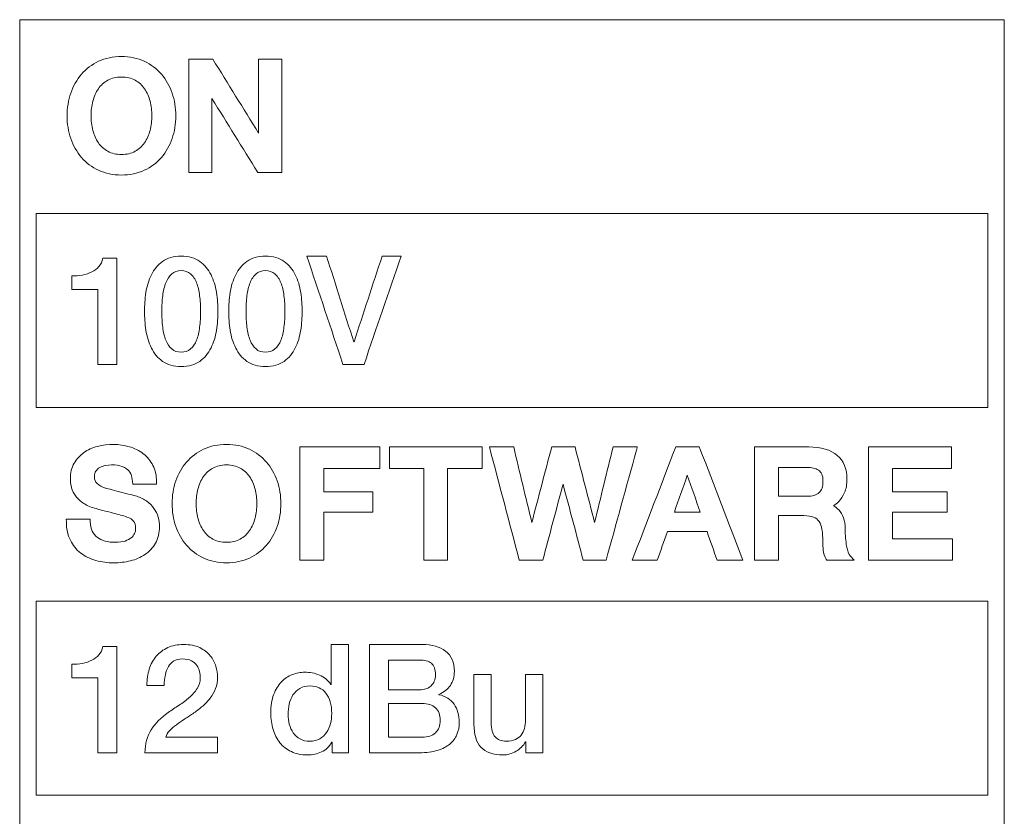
# Model space of a CAD drawing. Header units: millimetres. Extents: x 0 to 2122, y 0 to 1639.
# Tile 52 of 85: x 1664 to 1678, y 796 to 807. Entities that reach past the tile are written whole.
import ezdxf

# ---------------------------------------------------------------- set-up
doc = ezdxf.new("R2010")
doc.units = ezdxf.units.MM
doc.layers.add('2', color=7, linetype='Continuous', true_color=0xffffff)

msp = doc.modelspace()

# ---------------------------------------------------------------- linework, layer by layer
at = {"layer": '2', "color": 7, "linetype": 'Continuous', "lineweight": 13}
for points in [[(1678.016, 806.777), (1673.434, 806.777), (1668.853, 806.777), (1664.271, 806.777)], [(1664.271, 806.777), (1664.271, 801.284), (1664.271, 795.79), (1664.271, 790.296)], [(1678.016, 790.296), (1678.016, 795.79), (1678.016, 801.284), (1678.016, 806.777)], [(1666.01, 806.196), (1666.104, 806.151), (1666.184, 806.091), (1666.25, 806.015)], [(1666.632, 806.227), (1666.743, 806.227), (1666.855, 806.227), (1666.966, 806.227)], [(1666.632, 804.644), (1666.632, 805.172), (1666.632, 805.699), (1666.632, 806.227)], [(1666.966, 806.227), (1667.179, 805.883), (1667.392, 805.538), (1667.606, 805.194)], [(1667.606, 805.194), (1667.606, 805.538), (1667.606, 805.883), (1667.606, 806.227)], [(1667.606, 806.227), (1667.713, 806.227), (1667.82, 806.227), (1667.928, 806.227)], [(1667.928, 806.227), (1667.928, 805.699), (1667.928, 805.172), (1667.928, 804.644)], [(1665.5, 805.932), (1665.447, 805.902), (1665.403, 805.862), (1665.369, 805.813)], [(1666.014, 805.813), (1665.98, 805.862), (1665.936, 805.902), (1665.883, 805.932)], [(1665.369, 805.813), (1665.335, 805.762), (1665.309, 805.703), (1665.293, 805.639)], [(1666.09, 805.639), (1666.074, 805.703), (1666.048, 805.762), (1666.014, 805.813)], [(1667.594, 804.644), (1667.381, 804.989), (1667.167, 805.333), (1666.954, 805.677)], [(1666.954, 805.677), (1666.954, 805.333), (1666.954, 804.989), (1666.954, 804.644)], [(1665.293, 805.232), (1665.309, 805.168), (1665.335, 805.109), (1665.369, 805.058)], [(1666.014, 805.059), (1666.047, 805.109), (1666.074, 805.168), (1666.09, 805.232)], [(1665.133, 804.854), (1665.068, 804.929), (1665.018, 805.018), (1664.984, 805.117)], [(1666.399, 805.117), (1666.365, 805.018), (1666.314, 804.929), (1666.25, 804.854)], [(1665.369, 805.058), (1665.403, 805.009), (1665.447, 804.969), (1665.5, 804.939)], [(1665.883, 804.939), (1665.936, 804.969), (1665.98, 805.009), (1666.014, 805.059)], [(1665.373, 804.674), (1665.279, 804.718), (1665.198, 804.778), (1665.133, 804.854)], [(1666.25, 804.854), (1666.184, 804.778), (1666.104, 804.718), (1666.01, 804.674)], [(1666.954, 804.644), (1666.847, 804.644), (1666.739, 804.644), (1666.632, 804.644)], [(1667.928, 804.644), (1667.816, 804.644), (1667.705, 804.644), (1667.594, 804.644)], [(1664.502, 801.362), (1664.502, 802.265), (1664.502, 803.167), (1664.502, 804.07)], [(1664.502, 804.07), (1668.93, 804.07), (1673.357, 804.07), (1677.785, 804.07)], [(1677.785, 804.07), (1677.785, 803.167), (1677.785, 802.265), (1677.785, 801.362)], [(1665.377, 803.33), (1665.404, 803.361), (1665.423, 803.399), (1665.431, 803.445)], [(1665.431, 803.445), (1665.431, 803.445), (1665.628, 803.445), (1665.628, 803.445)], [(1665.628, 803.445), (1665.628, 803.445), (1665.628, 801.963), (1665.628, 801.963)], [(1666.266, 803.401), (1666.333, 803.45), (1666.42, 803.474), (1666.525, 803.474)], [(1666.525, 803.474), (1666.631, 803.474), (1666.718, 803.45), (1666.784, 803.401)], [(1667.443, 803.401), (1667.51, 803.45), (1667.596, 803.474), (1667.702, 803.474)], [(1667.702, 803.474), (1667.808, 803.474), (1667.895, 803.45), (1667.961, 803.401)], [(1668.28, 803.474), (1668.372, 803.474), (1668.464, 803.474), (1668.555, 803.474)], [(1668.784, 801.963), (1668.616, 802.466), (1668.448, 802.97), (1668.28, 803.474)], [(1668.555, 803.474), (1668.682, 803.075), (1668.808, 802.677), (1668.934, 802.278)], [(1668.938, 802.278), (1669.069, 802.677), (1669.199, 803.075), (1669.33, 803.474)], [(1669.594, 803.474), (1669.422, 802.97), (1669.25, 802.466), (1669.078, 801.963)], [(1669.33, 803.474), (1669.418, 803.474), (1669.506, 803.474), (1669.594, 803.474)], [(1665.278, 803.254), (1665.316, 803.273), (1665.35, 803.299), (1665.377, 803.33)], [(1666.109, 803.215), (1666.147, 803.29), (1666.199, 803.352), (1666.266, 803.401)], [(1667.286, 803.215), (1667.324, 803.29), (1667.376, 803.352), (1667.443, 803.401)], [(1664.999, 803.199), (1665.05, 803.199), (1665.1, 803.203), (1665.147, 803.211)], [(1664.999, 803.008), (1664.999, 803.008), (1664.999, 803.199), (1664.999, 803.199)], [(1665.147, 803.211), (1665.195, 803.22), (1665.238, 803.234), (1665.278, 803.254)], [(1666.393, 803.227), (1666.358, 803.197), (1666.331, 803.156), (1666.311, 803.103)], [(1666.74, 803.103), (1666.72, 803.156), (1666.692, 803.197), (1666.657, 803.227)], [(1667.57, 803.227), (1667.535, 803.197), (1667.508, 803.156), (1667.487, 803.103)], [(1667.917, 803.103), (1667.897, 803.156), (1667.868, 803.197), (1667.834, 803.227)], [(1665.363, 803.008), (1665.363, 803.008), (1664.999, 803.008), (1664.999, 803.008)], [(1665.363, 801.963), (1665.363, 801.963), (1665.363, 803.008), (1665.363, 803.008)], [(1666.311, 803.103), (1666.29, 803.051), (1666.276, 802.991), (1666.267, 802.923)], [(1666.783, 802.923), (1666.775, 802.991), (1666.761, 803.051), (1666.74, 803.103)], [(1667.487, 803.103), (1667.467, 803.051), (1667.453, 802.991), (1667.444, 802.923)], [(1667.96, 802.923), (1667.952, 802.991), (1667.938, 803.051), (1667.917, 803.103)], [(1666.267, 802.484), (1666.276, 802.414), (1666.29, 802.354), (1666.311, 802.302)], [(1666.74, 802.302), (1666.761, 802.354), (1666.775, 802.414), (1666.783, 802.484)], [(1667.444, 802.484), (1667.453, 802.414), (1667.467, 802.354), (1667.487, 802.302)], [(1667.917, 802.302), (1667.938, 802.354), (1667.952, 802.414), (1667.96, 802.484)], [(1666.266, 802.006), (1666.199, 802.055), (1666.147, 802.117), (1666.109, 802.192)], [(1666.311, 802.302), (1666.331, 802.251), (1666.358, 802.21), (1666.393, 802.18)], [(1666.393, 802.18), (1666.428, 802.149), (1666.472, 802.134), (1666.525, 802.134)], [(1666.525, 802.134), (1666.577, 802.134), (1666.621, 802.149), (1666.657, 802.18)], [(1666.657, 802.18), (1666.692, 802.21), (1666.72, 802.251), (1666.74, 802.302)], [(1667.443, 802.006), (1667.376, 802.055), (1667.324, 802.117), (1667.286, 802.192)], [(1667.487, 802.302), (1667.508, 802.251), (1667.535, 802.21), (1667.57, 802.18)], [(1667.57, 802.18), (1667.604, 802.149), (1667.648, 802.134), (1667.702, 802.134)], [(1667.702, 802.134), (1667.754, 802.134), (1667.798, 802.149), (1667.834, 802.18)], [(1667.834, 802.18), (1667.868, 802.21), (1667.897, 802.251), (1667.917, 802.302)], [(1668.934, 802.278), (1668.936, 802.278), (1668.937, 802.278), (1668.938, 802.278)], [(1665.628, 801.963), (1665.628, 801.963), (1665.363, 801.963), (1665.363, 801.963)], [(1669.078, 801.963), (1668.98, 801.963), (1668.882, 801.963), (1668.784, 801.963)], [(1677.785, 801.362), (1673.357, 801.362), (1668.93, 801.362), (1664.502, 801.362)], [(1665.167, 800.732), (1665.223, 800.771), (1665.286, 800.8), (1665.356, 800.819)], [(1665.356, 800.819), (1665.507, 800.859), (1665.664, 800.854), (1665.799, 800.814)], [(1668.183, 799.228), (1668.183, 799.756), (1668.183, 800.283), (1668.183, 800.81)], [(1668.183, 800.81), (1668.554, 800.81), (1668.926, 800.81), (1669.297, 800.81)], [(1669.297, 800.81), (1669.297, 800.711), (1669.297, 800.611), (1669.297, 800.511)], [(1669.432, 800.511), (1669.432, 800.611), (1669.432, 800.711), (1669.432, 800.81)], [(1669.432, 800.81), (1669.864, 800.81), (1670.295, 800.81), (1670.726, 800.81)], [(1670.726, 800.81), (1670.726, 800.711), (1670.726, 800.611), (1670.726, 800.511)], [(1671.245, 799.228), (1671.106, 799.756), (1670.967, 800.283), (1670.828, 800.81)], [(1670.828, 800.81), (1670.941, 800.81), (1671.054, 800.81), (1671.167, 800.81)], [(1671.167, 800.81), (1671.251, 800.459), (1671.335, 800.107), (1671.42, 799.756)], [(1671.42, 799.756), (1671.512, 800.107), (1671.605, 800.459), (1671.698, 800.81)], [(1671.698, 800.81), (1671.806, 800.81), (1671.915, 800.81), (1672.023, 800.81)], [(1672.023, 800.81), (1672.114, 800.459), (1672.205, 800.107), (1672.296, 799.756)], [(1672.296, 799.756), (1672.382, 800.107), (1672.468, 800.459), (1672.555, 800.81)], [(1672.555, 800.81), (1672.668, 800.81), (1672.78, 800.81), (1672.893, 800.81)], [(1672.822, 799.228), (1673.024, 799.756), (1673.226, 800.283), (1673.429, 800.81)], [(1672.893, 800.81), (1672.889, 800.795), (1672.885, 800.781), (1672.881, 800.766)], [(1673.429, 800.81), (1673.539, 800.81), (1673.648, 800.81), (1673.758, 800.81)], [(1674.529, 799.228), (1674.529, 799.228), (1674.529, 800.81), (1674.529, 800.81)], [(1674.529, 800.81), (1674.529, 800.81), (1675.286, 800.81), (1675.286, 800.81)], [(1676.122, 799.228), (1676.122, 799.756), (1676.122, 800.283), (1676.122, 800.81)], [(1676.122, 800.81), (1676.508, 800.81), (1676.894, 800.81), (1677.281, 800.81)], [(1677.281, 800.81), (1677.281, 800.711), (1677.281, 800.611), (1677.281, 800.511)], [(1665.031, 800.582), (1665.065, 800.642), (1665.111, 800.692), (1665.167, 800.732)], [(1666.6, 800.599), (1666.665, 800.675), (1666.746, 800.735), (1666.839, 800.779)], [(1667.477, 800.779), (1667.57, 800.735), (1667.65, 800.675), (1667.716, 800.599)], [(1672.881, 800.766), (1672.74, 800.253), (1672.598, 799.741), (1672.457, 799.228)], [(1665.467, 800.551), (1665.438, 800.545), (1665.412, 800.536), (1665.389, 800.523)], [(1665.762, 800.506), (1665.691, 800.554), (1665.584, 800.574), (1665.467, 800.551)], [(1666.451, 800.336), (1666.485, 800.435), (1666.535, 800.524), (1666.6, 800.599)], [(1665.334, 800.473), (1665.32, 800.454), (1665.313, 800.429), (1665.313, 800.398)], [(1665.313, 800.398), (1665.313, 800.354), (1665.326, 800.322), (1665.352, 800.299)], [(1665.389, 800.523), (1665.367, 800.511), (1665.348, 800.494), (1665.334, 800.473)], [(1665.846, 800.326), (1665.84, 800.412), (1665.812, 800.471), (1665.762, 800.506)], [(1666.836, 800.397), (1666.802, 800.345), (1666.776, 800.287), (1666.759, 800.222)], [(1666.967, 800.515), (1666.913, 800.486), (1666.869, 800.446), (1666.836, 800.397)], [(1667.48, 800.397), (1667.447, 800.446), (1667.403, 800.486), (1667.35, 800.515)], [(1667.557, 800.222), (1667.54, 800.287), (1667.515, 800.345), (1667.48, 800.397)], [(1669.297, 800.511), (1669.037, 800.511), (1668.778, 800.511), (1668.518, 800.511)], [(1668.518, 800.511), (1668.518, 800.403), (1668.518, 800.294), (1668.518, 800.186)], [(1669.911, 800.511), (1669.751, 800.511), (1669.592, 800.511), (1669.432, 800.511)], [(1669.911, 799.228), (1669.911, 799.656), (1669.911, 800.084), (1669.911, 800.511)], [(1670.726, 800.511), (1670.566, 800.511), (1670.406, 800.511), (1670.245, 800.511)], [(1670.245, 800.511), (1670.245, 800.084), (1670.245, 799.656), (1670.245, 799.228)], [(1673.591, 800.417), (1673.531, 800.245), (1673.47, 800.072), (1673.41, 799.9)], [(1673.771, 799.9), (1673.711, 800.072), (1673.651, 800.245), (1673.591, 800.417)], [(1674.864, 800.524), (1674.864, 800.524), (1674.864, 800.122), (1674.864, 800.122)], [(1675.421, 800.488), (1675.401, 800.502), (1675.378, 800.511), (1675.351, 800.516)], [(1675.468, 800.431), (1675.456, 800.455), (1675.44, 800.474), (1675.421, 800.488)], [(1675.485, 800.328), (1675.485, 800.371), (1675.479, 800.406), (1675.468, 800.431)], [(1677.281, 800.511), (1677.006, 800.511), (1676.732, 800.511), (1676.457, 800.511)], [(1676.457, 800.511), (1676.457, 800.403), (1676.457, 800.294), (1676.457, 800.186)], [(1665.352, 800.299), (1665.381, 800.272), (1665.42, 800.251), (1665.468, 800.237)], [(1665.849, 800.293), (1665.849, 800.293), (1665.846, 800.326), (1665.846, 800.326)], [(1666.181, 800.293), (1666.181, 800.293), (1665.849, 800.293), (1665.849, 800.293)], [(1666.399, 800.019), (1666.399, 800.13), (1666.416, 800.237), (1666.451, 800.336)], [(1671.856, 800.29), (1671.762, 799.936), (1671.667, 799.582), (1671.573, 799.228)], [(1672.138, 799.228), (1672.044, 799.582), (1671.95, 799.936), (1671.856, 800.29)], [(1675.431, 800.173), (1675.468, 800.207), (1675.485, 800.258), (1675.485, 800.328)], [(1665.055, 800.121), (1665.028, 800.158), (1665.007, 800.198), (1664.995, 800.241)], [(1665.167, 800.021), (1665.121, 800.05), (1665.083, 800.084), (1665.055, 800.121)], [(1665.468, 800.237), (1665.473, 800.236), (1665.495, 800.23), (1665.534, 800.219)], [(1665.534, 800.219), (1665.573, 800.209), (1665.616, 800.197), (1665.664, 800.185)], [(1665.904, 800.121), (1665.958, 800.104), (1666.005, 800.081), (1666.045, 800.052)], [(1668.518, 800.186), (1668.746, 800.186), (1668.974, 800.186), (1669.202, 800.186)], [(1669.202, 800.186), (1669.202, 800.09), (1669.202, 799.995), (1669.202, 799.899)], [(1674.864, 800.122), (1674.864, 800.122), (1675.262, 800.122), (1675.262, 800.122)], [(1675.262, 800.122), (1675.337, 800.122), (1675.395, 800.139), (1675.431, 800.173)], [(1675.785, 800.173), (1675.763, 800.123), (1675.736, 800.08), (1675.704, 800.049)], [(1676.457, 800.186), (1676.711, 800.186), (1676.965, 800.186), (1677.219, 800.186)], [(1677.219, 800.186), (1677.219, 800.09), (1677.219, 799.995), (1677.219, 799.899)], [(1665.339, 799.949), (1665.271, 799.967), (1665.213, 799.991), (1665.167, 800.021)], [(1666.045, 800.052), (1666.084, 800.023), (1666.118, 799.989), (1666.144, 799.952)], [(1666.451, 799.701), (1666.416, 799.8), (1666.399, 799.907), (1666.399, 800.019)], [(1675.704, 800.049), (1675.68, 800.023), (1675.655, 800.003), (1675.63, 799.989)], [(1675.63, 799.989), (1675.658, 799.975), (1675.684, 799.956), (1675.708, 799.93)], [(1665.603, 799.88), (1665.532, 799.898), (1665.443, 799.921), (1665.339, 799.949)], [(1665.787, 799.825), (1665.736, 799.844), (1665.673, 799.863), (1665.603, 799.88)], [(1669.202, 799.899), (1668.974, 799.899), (1668.746, 799.899), (1668.518, 799.899)], [(1668.518, 799.899), (1668.518, 799.676), (1668.518, 799.452), (1668.518, 799.228)], [(1673.41, 799.9), (1673.53, 799.9), (1673.651, 799.9), (1673.771, 799.9)], [(1674.864, 799.851), (1674.864, 799.851), (1674.864, 799.228), (1674.864, 799.228)], [(1675.708, 799.93), (1675.733, 799.902), (1675.754, 799.866), (1675.771, 799.822)], [(1677.219, 799.899), (1676.965, 799.899), (1676.711, 799.899), (1676.457, 799.899)], [(1676.457, 799.899), (1676.457, 799.775), (1676.457, 799.652), (1676.457, 799.528)], [(1664.922, 799.767), (1664.922, 799.767), (1664.921, 799.803), (1664.921, 799.803)], [(1664.921, 799.803), (1664.921, 799.803), (1665.256, 799.803), (1665.256, 799.803)], [(1664.978, 799.51), (1664.942, 799.582), (1664.923, 799.669), (1664.922, 799.767)], [(1665.256, 799.803), (1665.256, 799.803), (1665.256, 799.768), (1665.256, 799.768)], [(1665.256, 799.768), (1665.256, 799.715), (1665.266, 799.67), (1665.283, 799.635)], [(1665.859, 799.776), (1665.838, 799.799), (1665.813, 799.816), (1665.787, 799.825)], [(1665.889, 799.672), (1665.889, 799.72), (1665.879, 799.755), (1665.859, 799.776)], [(1666.223, 799.702), (1666.223, 799.611), (1666.205, 799.532), (1666.167, 799.467)], [(1675.43, 799.77), (1675.412, 799.797), (1675.386, 799.817), (1675.354, 799.83)], [(1675.471, 799.659), (1675.464, 799.704), (1675.45, 799.741), (1675.43, 799.77)], [(1665.283, 799.635), (1665.3, 799.599), (1665.324, 799.57), (1665.355, 799.547)], [(1665.829, 799.543), (1665.851, 799.56), (1665.865, 799.58), (1665.874, 799.602)], [(1665.874, 799.602), (1665.884, 799.625), (1665.889, 799.648), (1665.889, 799.672)], [(1666.836, 799.642), (1666.869, 799.593), (1666.913, 799.552), (1666.967, 799.523)], [(1667.35, 799.523), (1667.403, 799.552), (1667.447, 799.593), (1667.48, 799.642)], [(1673.313, 799.628), (1673.265, 799.495), (1673.218, 799.362), (1673.171, 799.228)], [(1673.866, 799.628), (1673.682, 799.628), (1673.497, 799.628), (1673.313, 799.628)], [(1674.008, 799.228), (1673.961, 799.362), (1673.913, 799.495), (1673.866, 799.628)], [(1665.123, 799.329), (1665.063, 799.376), (1665.014, 799.436), (1664.978, 799.51)], [(1665.355, 799.547), (1665.386, 799.524), (1665.423, 799.507), (1665.464, 799.496)], [(1665.464, 799.496), (1665.552, 799.472), (1665.67, 799.473), (1665.742, 799.497)], [(1665.742, 799.497), (1665.779, 799.509), (1665.808, 799.525), (1665.829, 799.543)], [(1666.167, 799.467), (1666.13, 799.403), (1666.08, 799.349), (1666.02, 799.309)], [(1667.716, 799.437), (1667.65, 799.362), (1667.57, 799.302), (1667.477, 799.258)], [(1676.457, 799.528), (1676.737, 799.528), (1677.016, 799.528), (1677.295, 799.528)], [(1677.295, 799.528), (1677.295, 799.428), (1677.295, 799.328), (1677.295, 799.228)], [(1666.02, 799.309), (1665.96, 799.268), (1665.892, 799.238), (1665.816, 799.22)], [(1675.529, 799.245), (1675.506, 799.281), (1675.493, 799.323), (1675.488, 799.368)], [(1675.815, 799.426), (1675.827, 799.36), (1675.845, 799.313), (1675.868, 799.287)], [(1668.518, 799.228), (1668.406, 799.228), (1668.295, 799.228), (1668.183, 799.228)], [(1670.245, 799.228), (1670.134, 799.228), (1670.022, 799.228), (1669.911, 799.228)], [(1671.573, 799.228), (1671.463, 799.228), (1671.354, 799.228), (1671.245, 799.228)], [(1672.457, 799.228), (1672.35, 799.228), (1672.244, 799.228), (1672.138, 799.228)], [(1673.171, 799.228), (1673.054, 799.228), (1672.938, 799.228), (1672.822, 799.228)], [(1674.368, 799.228), (1674.248, 799.228), (1674.128, 799.228), (1674.008, 799.228)], [(1674.864, 799.228), (1674.864, 799.228), (1674.529, 799.228), (1674.529, 799.228)], [(1675.539, 799.228), (1675.539, 799.228), (1675.529, 799.245), (1675.529, 799.245)], [(1675.922, 799.228), (1675.922, 799.228), (1675.539, 799.228), (1675.539, 799.228)], [(1675.868, 799.287), (1675.868, 799.287), (1675.922, 799.228), (1675.922, 799.228)], [(1677.295, 799.228), (1676.904, 799.228), (1676.513, 799.228), (1676.122, 799.228)], [(1664.502, 795.947), (1664.502, 796.85), (1664.502, 797.752), (1664.502, 798.655)], [(1664.502, 798.655), (1668.93, 798.655), (1673.357, 798.655), (1677.785, 798.655)], [(1677.785, 798.655), (1677.785, 797.752), (1677.785, 796.85), (1677.785, 795.947)], [(1668.618, 797.493), (1668.618, 797.493), (1668.618, 798.052), (1668.618, 798.052)], [(1668.618, 798.052), (1668.618, 798.052), (1668.86, 798.052), (1668.86, 798.052)], [(1668.86, 798.052), (1668.86, 798.052), (1668.86, 796.54), (1668.86, 796.54)], [(1669.156, 796.54), (1669.156, 796.54), (1669.156, 798.052), (1669.156, 798.052)], [(1665.431, 798.022), (1665.431, 798.022), (1665.628, 798.022), (1665.628, 798.022)], [(1665.628, 798.022), (1665.628, 798.022), (1665.628, 796.54), (1665.628, 796.54)], [(1666.178, 797.888), (1666.222, 797.939), (1666.275, 797.979), (1666.338, 798.008)], [(1669.421, 797.835), (1669.421, 797.835), (1669.421, 797.419), (1669.421, 797.419)], [(1664.999, 797.586), (1664.999, 797.586), (1664.999, 797.776), (1664.999, 797.776)], [(1668.354, 797.655), (1668.389, 797.648), (1668.423, 797.638), (1668.456, 797.624)], [(1665.363, 797.586), (1665.363, 797.586), (1664.999, 797.586), (1664.999, 797.586)], [(1665.363, 796.54), (1665.363, 796.54), (1665.363, 797.586), (1665.363, 797.586)], [(1666.304, 797.626), (1666.295, 797.581), (1666.289, 797.532), (1666.288, 797.48)], [(1666.747, 797.435), (1666.776, 797.479), (1666.79, 797.53), (1666.792, 797.588)], [(1668.456, 797.624), (1668.488, 797.61), (1668.518, 797.592), (1668.545, 797.57)], [(1668.545, 797.57), (1668.573, 797.548), (1668.596, 797.523), (1668.614, 797.493)], [(1670.612, 797.634), (1670.612, 797.634), (1670.854, 797.634), (1670.854, 797.634)], [(1670.854, 797.634), (1670.854, 797.634), (1670.854, 796.964), (1670.854, 796.964)], [(1671.332, 797.634), (1671.332, 797.634), (1671.573, 797.634), (1671.573, 797.634)], [(1671.573, 797.634), (1671.573, 797.634), (1671.573, 796.54), (1671.573, 796.54)], [(1666.288, 797.48), (1666.288, 797.48), (1666.047, 797.48), (1666.047, 797.48)], [(1666.639, 797.31), (1666.683, 797.349), (1666.719, 797.39), (1666.747, 797.435)], [(1668.614, 797.493), (1668.614, 797.493), (1668.618, 797.493), (1668.618, 797.493)], [(1670.283, 797.481), (1670.246, 797.427), (1670.193, 797.385), (1670.123, 797.355)], [(1669.421, 797.228), (1669.421, 797.228), (1669.421, 796.756), (1669.421, 796.756)], [(1670.123, 797.355), (1670.123, 797.355), (1670.123, 797.351), (1670.123, 797.351)], [(1670.123, 797.351), (1670.217, 797.331), (1670.287, 797.287), (1670.335, 797.218)], [(1668.033, 797.221), (1668.023, 797.173), (1668.017, 797.125), (1668.017, 797.076)], [(1666.576, 797.012), (1666.534, 796.986), (1666.494, 796.958), (1666.458, 796.932)], [(1670.854, 796.964), (1670.854, 796.867), (1670.872, 796.8), (1670.909, 796.76)], [(1668.554, 796.824), (1668.579, 796.861), (1668.597, 796.902), (1668.609, 796.947)], [(1666.31, 796.756), (1666.31, 796.756), (1667.031, 796.756), (1667.031, 796.756)], [(1667.031, 796.756), (1667.031, 796.756), (1667.031, 796.54), (1667.031, 796.54)], [(1668.627, 796.688), (1668.594, 796.625), (1668.547, 796.579), (1668.485, 796.552)], [(1668.631, 796.688), (1668.631, 796.688), (1668.627, 796.688), (1668.627, 796.688)], [(1668.631, 796.54), (1668.631, 796.54), (1668.631, 796.688), (1668.631, 796.688)], [(1670.375, 796.795), (1670.354, 796.744), (1670.321, 796.699), (1670.276, 796.662)], [(1671.191, 796.724), (1671.224, 796.74), (1671.252, 796.761), (1671.273, 796.787)], [(1671.337, 796.692), (1671.337, 796.692), (1671.332, 796.692), (1671.332, 796.692)], [(1671.337, 796.54), (1671.337, 796.54), (1671.337, 796.692), (1671.337, 796.692)], [(1665.628, 796.54), (1665.628, 796.54), (1665.363, 796.54), (1665.363, 796.54)], [(1667.031, 796.54), (1667.031, 796.54), (1666.019, 796.54), (1666.019, 796.54)], [(1668.86, 796.54), (1668.86, 796.54), (1668.631, 796.54), (1668.631, 796.54)], [(1670.276, 796.662), (1670.231, 796.624), (1670.173, 796.595), (1670.103, 796.573)], [(1671.573, 796.54), (1671.573, 796.54), (1671.337, 796.54), (1671.337, 796.54)], [(1677.785, 795.947), (1673.357, 795.947), (1668.93, 795.947), (1664.502, 795.947)]]:
    msp.add_open_spline(points, degree=3, dxfattribs=at)
for points, knots in [([(1664.984, 805.752), (1665.018, 805.851), (1665.068, 805.94), (1665.198, 806.091), (1665.279, 806.151), (1665.372, 806.196)], [0, 0, 0, 0, 0.0625, 0.0625, 0.125, 0.125, 0.125, 0.125]), ([(1665.372, 806.196), (1665.466, 806.24), (1665.574, 806.263), (1665.809, 806.263), (1665.916, 806.24), (1666.01, 806.196)], [0.125, 0.125, 0.125, 0.125, 0.1875, 0.1875, 0.25, 0.25, 0.25, 0.25]), ([(1665.883, 805.932), (1665.83, 805.961), (1665.766, 805.976), (1665.617, 805.976), (1665.553, 805.961), (1665.5, 805.932)], [0.75, 0.75, 0.75, 0.75, 0.8125, 0.8125, 0.875, 0.875, 0.875, 0.875]), ([(1666.25, 806.015), (1666.314, 805.94), (1666.365, 805.851), (1666.433, 805.653), (1666.45, 805.546), (1666.45, 805.323), (1666.433, 805.216), (1666.399, 805.117)], [0.3125, 0.3125, 0.3125, 0.3125, 0.375, 0.375, 0.4375, 0.4375, 0.5, 0.5, 0.5, 0.5]), ([(1664.984, 805.117), (1664.95, 805.216), (1664.932, 805.323), (1664.932, 805.546), (1664.95, 805.653), (1664.984, 805.752)], [0.875, 0.875, 0.875, 0.875, 0.9375, 0.9375, 1, 1, 1, 1]), ([(1665.293, 805.639), (1665.276, 805.573), (1665.267, 805.505), (1665.267, 805.366), (1665.276, 805.298), (1665.293, 805.232)], [0, 0, 0, 0, 0.0625, 0.0625, 0.125, 0.125, 0.125, 0.125]), ([(1666.09, 805.232), (1666.107, 805.298), (1666.115, 805.366), (1666.115, 805.505), (1666.107, 805.573), (1666.09, 805.639)], [0.5, 0.5, 0.5, 0.5, 0.5625, 0.5625, 0.625, 0.625, 0.625, 0.625]), ([(1665.5, 804.939), (1665.553, 804.91), (1665.618, 804.895), (1665.765, 804.895), (1665.829, 804.91), (1665.883, 804.939)], [0.25, 0.25, 0.25, 0.25, 0.3125, 0.3125, 0.375, 0.375, 0.375, 0.375]), ([(1666.01, 804.674), (1665.916, 804.631), (1665.809, 804.608), (1665.574, 804.608), (1665.466, 804.631), (1665.373, 804.674)], [0.625, 0.625, 0.625, 0.625, 0.6875, 0.6875, 0.75, 0.75, 0.75, 0.75]), ([(1666.784, 803.401), (1666.852, 803.352), (1666.904, 803.29), (1666.979, 803.139), (1667.004, 803.057), (1667.031, 802.876), (1667.038, 802.788), (1667.038, 802.619), (1667.031, 802.531), (1667.004, 802.351), (1666.979, 802.268), (1666.904, 802.117), (1666.852, 802.055), (1666.784, 802.006)], [0.0625, 0.0625, 0.0625, 0.0625, 0.125, 0.125, 0.1875, 0.1875, 0.25, 0.25, 0.3125, 0.3125, 0.375, 0.375, 0.4375, 0.4375, 0.4375, 0.4375]), ([(1667.961, 803.401), (1668.029, 803.352), (1668.081, 803.29), (1668.156, 803.139), (1668.181, 803.057), (1668.207, 802.876), (1668.215, 802.788), (1668.215, 802.619), (1668.207, 802.531), (1668.181, 802.351), (1668.156, 802.268), (1668.081, 802.117), (1668.029, 802.055), (1667.961, 802.006)], [0.0625, 0.0625, 0.0625, 0.0625, 0.125, 0.125, 0.1875, 0.1875, 0.25, 0.25, 0.3125, 0.3125, 0.375, 0.375, 0.4375, 0.4375, 0.4375, 0.4375]), ([(1666.109, 802.192), (1666.072, 802.268), (1666.046, 802.351), (1666.02, 802.531), (1666.013, 802.619), (1666.013, 802.788), (1666.02, 802.876), (1666.046, 803.057), (1666.072, 803.139), (1666.109, 803.215)], [0.625, 0.625, 0.625, 0.625, 0.6875, 0.6875, 0.75, 0.75, 0.8125, 0.8125, 0.875, 0.875, 0.875, 0.875]), ([(1666.657, 803.227), (1666.621, 803.258), (1666.577, 803.273), (1666.472, 803.273), (1666.428, 803.258), (1666.393, 803.227)], [0.4375, 0.4375, 0.4375, 0.4375, 0.5, 0.5, 0.5625, 0.5625, 0.5625, 0.5625]), ([(1667.286, 802.192), (1667.249, 802.268), (1667.223, 802.351), (1667.196, 802.531), (1667.19, 802.619), (1667.19, 802.788), (1667.196, 802.876), (1667.223, 803.057), (1667.249, 803.139), (1667.286, 803.215)], [0.625, 0.625, 0.625, 0.625, 0.6875, 0.6875, 0.75, 0.75, 0.8125, 0.8125, 0.875, 0.875, 0.875, 0.875]), ([(1667.834, 803.227), (1667.798, 803.258), (1667.754, 803.273), (1667.702, 803.273), (1667.648, 803.273), (1667.604, 803.258), (1667.57, 803.227)], [0.4375, 0.4375, 0.4375, 0.4375, 0.5, 0.5, 0.5, 0.5625, 0.5625, 0.5625, 0.5625]), ([(1666.267, 802.923), (1666.259, 802.854), (1666.254, 802.781), (1666.254, 802.626), (1666.259, 802.552), (1666.267, 802.484)], [0.6875, 0.6875, 0.6875, 0.6875, 0.75, 0.75, 0.8125, 0.8125, 0.8125, 0.8125]), ([(1666.783, 802.484), (1666.792, 802.552), (1666.796, 802.626), (1666.796, 802.781), (1666.792, 802.854), (1666.783, 802.923)], [0.1875, 0.1875, 0.1875, 0.1875, 0.25, 0.25, 0.3125, 0.3125, 0.3125, 0.3125]), ([(1667.444, 802.923), (1667.436, 802.854), (1667.431, 802.781), (1667.431, 802.626), (1667.436, 802.552), (1667.444, 802.484)], [0.6875, 0.6875, 0.6875, 0.6875, 0.75, 0.75, 0.8125, 0.8125, 0.8125, 0.8125]), ([(1667.96, 802.484), (1667.969, 802.552), (1667.973, 802.626), (1667.973, 802.781), (1667.969, 802.854), (1667.96, 802.923)], [0.1875, 0.1875, 0.1875, 0.1875, 0.25, 0.25, 0.3125, 0.3125, 0.3125, 0.3125]), ([(1666.784, 802.006), (1666.718, 801.957), (1666.631, 801.933), (1666.42, 801.933), (1666.333, 801.957), (1666.266, 802.006)], [0.4375, 0.4375, 0.4375, 0.4375, 0.5, 0.5, 0.5625, 0.5625, 0.5625, 0.5625]), ([(1667.961, 802.006), (1667.895, 801.957), (1667.808, 801.933), (1667.596, 801.933), (1667.51, 801.957), (1667.443, 802.006)], [0.4375, 0.4375, 0.4375, 0.4375, 0.5, 0.5, 0.5625, 0.5625, 0.5625, 0.5625]), ([(1665.799, 800.814), (1665.872, 800.793), (1665.939, 800.76), (1666.052, 800.672), (1666.098, 800.617), (1666.131, 800.553)], [0.35294118, 0.35294118, 0.35294118, 0.35294118, 0.37254902, 0.37254902, 0.39215686, 0.39215686, 0.39215686, 0.39215686]), ([(1666.839, 800.779), (1666.933, 800.824), (1667.04, 800.846), (1667.276, 800.846), (1667.383, 800.824), (1667.477, 800.779)], [0.1875, 0.1875, 0.1875, 0.1875, 0.25, 0.25, 0.3125, 0.3125, 0.3125, 0.3125]), ([(1673.758, 800.81), (1673.761, 800.803), (1673.764, 800.795), (1673.97, 800.269), (1674.168, 799.748), (1674.368, 799.228)], [0.0565734, 0.0565734, 0.0565734, 0.0565734, 0.0607295, 0.0607295, 0.3473485, 0.3473485, 0.3473485, 0.3473485]), ([(1675.286, 800.81), (1675.46, 800.81), (1675.594, 800.771), (1675.775, 800.615), (1675.82, 800.505), (1675.82, 800.367), (1675.82, 800.288), (1675.809, 800.225), (1675.785, 800.173)], [0.75, 0.75, 0.75, 0.75, 0.7916667, 0.7916667, 0.8333333, 0.8333333, 0.8333333, 0.875, 0.875, 0.875, 0.875]), ([(1664.995, 800.241), (1664.984, 800.283), (1664.978, 800.325), (1664.978, 800.367), (1664.978, 800.448), (1664.996, 800.521), (1665.031, 800.582)], [0.25490196, 0.25490196, 0.25490196, 0.25490196, 0.2745098, 0.2745098, 0.2745098, 0.29411765, 0.29411765, 0.29411765, 0.29411765]), ([(1666.131, 800.553), (1666.164, 800.488), (1666.181, 800.413), (1666.181, 800.328), (1666.181, 800.328), (1666.181, 800.293), (1666.181, 800.293)], [0.39215686, 0.39215686, 0.39215686, 0.39215686, 0.41176471, 0.41176471, 0.41176471, 0.43137255, 0.43137255, 0.43137255, 0.43137255]), ([(1667.35, 800.515), (1667.297, 800.545), (1667.232, 800.56), (1667.084, 800.56), (1667.019, 800.545), (1666.967, 800.515)], [0.75, 0.75, 0.75, 0.75, 0.8125, 0.8125, 0.875, 0.875, 0.875, 0.875]), ([(1667.716, 800.599), (1667.781, 800.524), (1667.831, 800.435), (1667.9, 800.237), (1667.917, 800.13), (1667.917, 799.907), (1667.9, 799.8), (1667.831, 799.601), (1667.781, 799.513), (1667.716, 799.437)], [0.375, 0.375, 0.375, 0.375, 0.4375, 0.4375, 0.5, 0.5, 0.5625, 0.5625, 0.625, 0.625, 0.625, 0.625]), ([(1675.351, 800.516), (1675.321, 800.521), (1675.29, 800.524), (1675.258, 800.524), (1675.258, 800.524), (1674.864, 800.524), (1674.864, 800.524)], [0.4444444, 0.4444444, 0.4444444, 0.4444444, 0.5555556, 0.5555556, 0.5555556, 0.6666667, 0.6666667, 0.6666667, 0.6666667]), ([(1665.664, 800.185), (1665.712, 800.172), (1665.759, 800.16), (1665.851, 800.136), (1665.884, 800.127), (1665.904, 800.121)], [0.64705882, 0.64705882, 0.64705882, 0.64705882, 0.66666667, 0.66666667, 0.68627451, 0.68627451, 0.68627451, 0.68627451]), ([(1666.759, 800.222), (1666.742, 800.156), (1666.734, 800.088), (1666.734, 799.951), (1666.742, 799.883), (1666.776, 799.751), (1666.802, 799.693), (1666.836, 799.642)], [0, 0, 0, 0, 0.0625, 0.0625, 0.125, 0.125, 0.1875, 0.1875, 0.1875, 0.1875]), ([(1667.48, 799.642), (1667.515, 799.693), (1667.54, 799.751), (1667.574, 799.883), (1667.582, 799.951), (1667.582, 800.088), (1667.574, 800.156), (1667.557, 800.222)], [0.4375, 0.4375, 0.4375, 0.4375, 0.5, 0.5, 0.5625, 0.5625, 0.625, 0.625, 0.625, 0.625]), ([(1666.144, 799.952), (1666.171, 799.915), (1666.191, 799.874), (1666.217, 799.788), (1666.223, 799.745), (1666.223, 799.702)], [0.7254902, 0.7254902, 0.7254902, 0.7254902, 0.74509804, 0.74509804, 0.76470588, 0.76470588, 0.76470588, 0.76470588]), ([(1675.354, 799.83), (1675.32, 799.844), (1675.274, 799.851), (1675.218, 799.851), (1675.218, 799.851), (1674.864, 799.851), (1674.864, 799.851)], [0.5, 0.5, 0.5, 0.5, 0.54166667, 0.54166667, 0.54166667, 0.58333333, 0.58333333, 0.58333333, 0.58333333]), ([(1666.84, 799.258), (1666.746, 799.302), (1666.665, 799.362), (1666.535, 799.513), (1666.485, 799.601), (1666.451, 799.701)], [0.8125, 0.8125, 0.8125, 0.8125, 0.875, 0.875, 0.9375, 0.9375, 0.9375, 0.9375]), ([(1675.771, 799.822), (1675.787, 799.779), (1675.795, 799.725), (1675.795, 799.661), (1675.795, 799.575), (1675.802, 799.495), (1675.815, 799.426)], [0.04166667, 0.04166667, 0.04166667, 0.04166667, 0.08333333, 0.08333333, 0.08333333, 0.125, 0.125, 0.125, 0.125]), ([(1675.488, 799.368), (1675.485, 799.409), (1675.483, 799.448), (1675.483, 799.486), (1675.483, 799.553), (1675.479, 799.612), (1675.471, 799.659)], [0.33333333, 0.33333333, 0.33333333, 0.33333333, 0.375, 0.375, 0.375, 0.41666667, 0.41666667, 0.41666667, 0.41666667]), ([(1666.967, 799.523), (1667.02, 799.493), (1667.084, 799.479), (1667.232, 799.479), (1667.296, 799.493), (1667.35, 799.523)], [0.25, 0.25, 0.25, 0.25, 0.3125, 0.3125, 0.375, 0.375, 0.375, 0.375]), ([(1665.816, 799.22), (1665.742, 799.202), (1665.665, 799.192), (1665.587, 799.192), (1665.499, 799.192), (1665.414, 799.203), (1665.254, 799.248), (1665.183, 799.283), (1665.123, 799.329)], [0.82352941, 0.82352941, 0.82352941, 0.82352941, 0.84313725, 0.84313725, 0.84313725, 0.8627451, 0.8627451, 0.88235294, 0.88235294, 0.88235294, 0.88235294]), ([(1667.477, 799.258), (1667.383, 799.214), (1667.276, 799.192), (1667.04, 799.192), (1666.933, 799.214), (1666.84, 799.258)], [0.6875, 0.6875, 0.6875, 0.6875, 0.75, 0.75, 0.8125, 0.8125, 0.8125, 0.8125]), ([(1666.338, 798.008), (1666.401, 798.037), (1666.474, 798.052), (1666.557, 798.052), (1666.647, 798.052), (1666.723, 798.037), (1666.844, 797.978), (1666.893, 797.94), (1666.968, 797.85), (1666.994, 797.801), (1667.01, 797.748)], [0.5588235, 0.5588235, 0.5588235, 0.5588235, 0.5882353, 0.5882353, 0.5882353, 0.6176471, 0.6176471, 0.6470588, 0.6470588, 0.6764706, 0.6764706, 0.6764706, 0.6764706]), ([(1669.156, 798.052), (1669.156, 798.052), (1669.891, 798.052), (1669.891, 798.052), (1670.026, 798.052), (1670.135, 798.02), (1670.298, 797.896), (1670.339, 797.802), (1670.339, 797.677), (1670.339, 797.6), (1670.321, 797.535), (1670.283, 797.481)], [0, 0, 0, 0, 0.0714286, 0.0714286, 0.0714286, 0.1428571, 0.1428571, 0.2142857, 0.2142857, 0.2142857, 0.2857143, 0.2857143, 0.2857143, 0.2857143]), ([(1665.277, 797.832), (1665.316, 797.851), (1665.349, 797.876), (1665.404, 797.938), (1665.422, 797.977), (1665.431, 798.022)], [0.2, 0.2, 0.2, 0.2, 0.3, 0.3, 0.4, 0.4, 0.4, 0.4]), ([(1664.999, 797.776), (1665.05, 797.776), (1665.099, 797.78), (1665.195, 797.797), (1665.238, 797.811), (1665.277, 797.832)], [0, 0, 0, 0, 0.1, 0.1, 0.2, 0.2, 0.2, 0.2]), ([(1666.047, 797.48), (1666.047, 797.562), (1666.058, 797.638), (1666.101, 797.777), (1666.134, 797.838), (1666.178, 797.888)], [0.47058824, 0.47058824, 0.47058824, 0.47058824, 0.5, 0.5, 0.52941176, 0.52941176, 0.52941176, 0.52941176]), ([(1666.669, 797.824), (1666.637, 797.841), (1666.594, 797.85), (1666.542, 797.85), (1666.494, 797.85), (1666.454, 797.841), (1666.391, 797.803), (1666.365, 797.776), (1666.327, 797.71), (1666.313, 797.671), (1666.304, 797.626)], [0.2941176, 0.2941176, 0.2941176, 0.2941176, 0.3235294, 0.3235294, 0.3235294, 0.3529412, 0.3529412, 0.3823529, 0.3823529, 0.4117647, 0.4117647, 0.4117647, 0.4117647]), ([(1666.792, 797.588), (1666.792, 797.615), (1666.789, 797.643), (1666.776, 797.704), (1666.764, 797.732), (1666.727, 797.784), (1666.701, 797.806), (1666.669, 797.824)], [0.20588235, 0.20588235, 0.20588235, 0.20588235, 0.23529412, 0.23529412, 0.26470588, 0.26470588, 0.29411765, 0.29411765, 0.29411765, 0.29411765]), ([(1669.421, 797.419), (1669.421, 797.419), (1669.853, 797.419), (1669.853, 797.419), (1669.916, 797.419), (1669.969, 797.436), (1670.054, 797.508), (1670.075, 797.56), (1670.075, 797.628), (1670.075, 797.704), (1670.056, 797.758), (1669.979, 797.82), (1669.924, 797.835), (1669.853, 797.835), (1669.853, 797.835), (1669.421, 797.835), (1669.421, 797.835)], [0, 0, 0, 0, 0.1428571, 0.1428571, 0.1428571, 0.2857143, 0.2857143, 0.4285714, 0.4285714, 0.4285714, 0.5714286, 0.5714286, 0.7142857, 0.7142857, 0.7142857, 0.8571429, 0.8571429, 0.8571429, 0.8571429]), ([(1667.01, 797.748), (1667.025, 797.695), (1667.033, 797.644), (1667.033, 797.596), (1667.033, 797.537), (1667.024, 797.483), (1666.987, 797.387), (1666.963, 797.343), (1666.9, 797.263), (1666.865, 797.226), (1666.786, 797.158), (1666.745, 797.126), (1666.661, 797.067), (1666.619, 797.039), (1666.576, 797.012)], [0.6764706, 0.6764706, 0.6764706, 0.6764706, 0.7058824, 0.7058824, 0.7058824, 0.7352941, 0.7352941, 0.7647059, 0.7647059, 0.7941176, 0.7941176, 0.8235294, 0.8235294, 0.8529412, 0.8529412, 0.8529412, 0.8529412]), ([(1668.076, 797.631), (1668.133, 797.653), (1668.191, 797.664), (1668.251, 797.664), (1668.284, 797.664), (1668.319, 797.661), (1668.354, 797.655)], [0.57142857, 0.57142857, 0.57142857, 0.57142857, 0.61904762, 0.61904762, 0.61904762, 0.66666667, 0.66666667, 0.66666667, 0.66666667]), ([(1667.816, 797.351), (1667.843, 797.423), (1667.879, 797.482), (1667.968, 797.575), (1668.018, 797.609), (1668.076, 797.631)], [0.47619048, 0.47619048, 0.47619048, 0.47619048, 0.52380952, 0.52380952, 0.57142857, 0.57142857, 0.57142857, 0.57142857]), ([(1670.709, 796.618), (1670.645, 796.689), (1670.612, 796.796), (1670.612, 796.94), (1670.612, 796.94), (1670.612, 797.634), (1670.612, 797.634)], [0.3157895, 0.3157895, 0.3157895, 0.3157895, 0.3684211, 0.3684211, 0.3684211, 0.4210526, 0.4210526, 0.4210526, 0.4210526]), ([(1671.273, 796.787), (1671.294, 796.813), (1671.309, 796.844), (1671.327, 796.917), (1671.332, 796.957), (1671.332, 796.999), (1671.332, 796.999), (1671.332, 797.634), (1671.332, 797.634)], [0.7368421, 0.7368421, 0.7368421, 0.7368421, 0.7894737, 0.7894737, 0.8421053, 0.8421053, 0.8421053, 0.8947368, 0.8947368, 0.8947368, 0.8947368]), ([(1668.609, 796.947), (1668.621, 796.994), (1668.627, 797.04), (1668.627, 797.089), (1668.627, 797.21), (1668.6, 797.304), (1668.491, 797.44), (1668.417, 797.473), (1668.324, 797.473), (1668.268, 797.473), (1668.22, 797.462), (1668.143, 797.415), (1668.111, 797.385), (1668.061, 797.31), (1668.044, 797.268), (1668.033, 797.221)], [0.5, 0.5, 0.5, 0.5, 0.5714286, 0.5714286, 0.5714286, 0.6428571, 0.6428571, 0.7142857, 0.7142857, 0.7142857, 0.7857143, 0.7857143, 0.8571429, 0.8571429, 0.9285714, 0.9285714, 0.9285714, 0.9285714]), ([(1666.345, 797.101), (1666.393, 797.136), (1666.443, 797.17), (1666.548, 797.237), (1666.596, 797.273), (1666.639, 797.31)], [0.08823529, 0.08823529, 0.08823529, 0.08823529, 0.11764706, 0.11764706, 0.14705882, 0.14705882, 0.14705882, 0.14705882]), ([(1668.485, 796.552), (1668.423, 796.524), (1668.357, 796.51), (1668.288, 796.51), (1668.202, 796.51), (1668.127, 796.526), (1667.999, 796.586), (1667.945, 796.628), (1667.861, 796.732), (1667.829, 796.794), (1667.787, 796.936), (1667.776, 797.013), (1667.776, 797.095), (1667.776, 797.193), (1667.789, 797.279), (1667.816, 797.351)], [0.1904762, 0.1904762, 0.1904762, 0.1904762, 0.2380952, 0.2380952, 0.2380952, 0.2857143, 0.2857143, 0.3333333, 0.3333333, 0.3809524, 0.3809524, 0.4285714, 0.4285714, 0.4285714, 0.4761905, 0.4761905, 0.4761905, 0.4761905]), ([(1669.421, 796.756), (1669.421, 796.756), (1669.888, 796.756), (1669.888, 796.756), (1669.969, 796.756), (1670.031, 796.777), (1670.12, 796.86), (1670.142, 796.919), (1670.142, 797.07), (1670.12, 797.127), (1670.031, 797.208), (1669.969, 797.228), (1669.888, 797.228), (1669.888, 797.228), (1669.421, 797.228), (1669.421, 797.228)], [0, 0, 0, 0, 0.1428571, 0.1428571, 0.1428571, 0.2857143, 0.2857143, 0.4285714, 0.4285714, 0.5714286, 0.5714286, 0.7142857, 0.7142857, 0.7142857, 0.8571429, 0.8571429, 0.8571429, 0.8571429]), ([(1666.019, 796.54), (1666.021, 796.663), (1666.05, 796.77), (1666.166, 796.953), (1666.245, 797.033), (1666.345, 797.101)], [0.02941176, 0.02941176, 0.02941176, 0.02941176, 0.05882353, 0.05882353, 0.08823529, 0.08823529, 0.08823529, 0.08823529]), ([(1670.335, 797.218), (1670.383, 797.15), (1670.407, 797.064), (1670.407, 796.961), (1670.407, 796.902), (1670.397, 796.847), (1670.375, 796.795)], [0.5, 0.5, 0.5, 0.5, 0.5714286, 0.5714286, 0.5714286, 0.6428571, 0.6428571, 0.6428571, 0.6428571]), ([(1668.017, 797.076), (1668.017, 797.029), (1668.023, 796.983), (1668.047, 796.893), (1668.066, 796.853), (1668.115, 796.782), (1668.146, 796.754), (1668.223, 796.711), (1668.268, 796.701), (1668.374, 796.701), (1668.42, 796.712), (1668.497, 796.757), (1668.529, 796.787), (1668.554, 796.824)], [0, 0, 0, 0, 0.0714286, 0.0714286, 0.1428571, 0.1428571, 0.2142857, 0.2142857, 0.2857143, 0.2857143, 0.3571429, 0.3571429, 0.4285714, 0.4285714, 0.4285714, 0.4285714]), ([(1666.458, 796.932), (1666.422, 796.905), (1666.391, 796.877), (1666.337, 796.819), (1666.319, 796.788), (1666.31, 796.756)], [0.88235294, 0.88235294, 0.88235294, 0.88235294, 0.91176471, 0.91176471, 0.94117647, 0.94117647, 0.94117647, 0.94117647]), ([(1671.332, 796.692), (1671.302, 796.637), (1671.258, 796.593), (1671.141, 796.527), (1671.082, 796.51), (1671.021, 796.51), (1670.877, 796.51), (1670.773, 796.546), (1670.709, 796.618)], [0.1578947, 0.1578947, 0.1578947, 0.1578947, 0.2105263, 0.2105263, 0.2631579, 0.2631579, 0.2631579, 0.3157895, 0.3157895, 0.3157895, 0.3157895]), ([(1670.909, 796.76), (1670.945, 796.721), (1670.997, 796.701), (1671.063, 796.701), (1671.114, 796.701), (1671.156, 796.709), (1671.191, 796.724)], [0.5789474, 0.5789474, 0.5789474, 0.5789474, 0.6315789, 0.6315789, 0.6315789, 0.6842105, 0.6842105, 0.6842105, 0.6842105]), ([(1670.103, 796.573), (1670.032, 796.551), (1669.948, 796.54), (1669.85, 796.54), (1669.85, 796.54), (1669.156, 796.54), (1669.156, 796.54)], [0.7857143, 0.7857143, 0.7857143, 0.7857143, 0.8571429, 0.8571429, 0.8571429, 0.9285714, 0.9285714, 0.9285714, 0.9285714])]:
    msp.add_open_spline(points, degree=3, knots=knots, dxfattribs=at)

doc.saveas('drawing.dxf')
